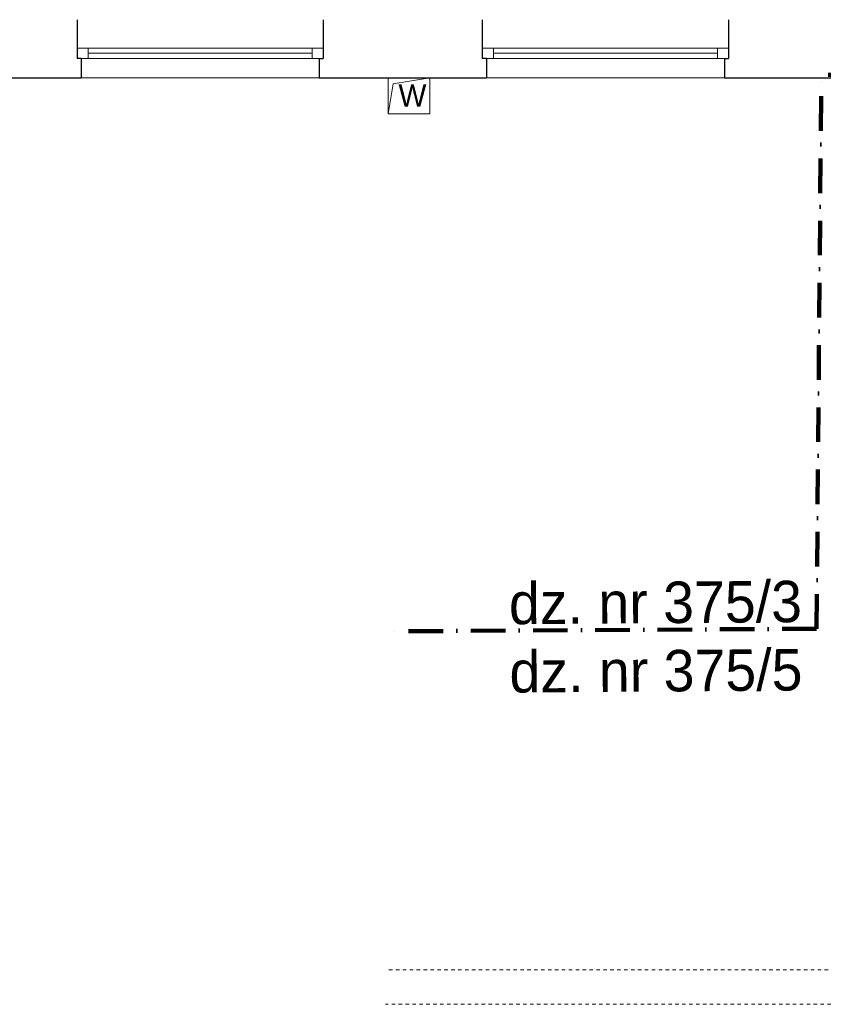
# Model space of a CAD drawing. Extents: x -220425 to -93252, y -20065 to 80294.
# Tile 66 of 103: x -129837 to -124027, y -16715 to -9595. Entities that reach past the tile are written whole.
import ezdxf

# ---------------------------------------------------------------- set-up
doc = ezdxf.new("R2010")
doc.units = 0
doc.header["$MEASUREMENT"] = 0
doc.linetypes.add('Hidden Line', pattern=[50, 25, -25])
doc.linetypes.add('Kreski i kropki', pattern=[450, 250, -100, 0, -100])
for name, color, linetype, lineweight in [('INWENT KONST. DREWNIANA_Nr_Pióra__20', 1, 'Continuous', 100), ('INWENT OPISY_Nr_Pióra__21', 7, 'Continuous', 9), ('INWENT WYPOSAŻENIE_Nr_Pióra__21', 7, 'Continuous', 9), ('INWENT. OKNA_Nr_Pióra__5', 7, 'Continuous', 13), ('INWENT.ŚCIANY_Nr_Pióra__1', 7, 'Continuous', 25), ('Istniejące schody_Nr_Pióra__101', 8, 'Continuous', 13), ('PODKŁAD', 252, 'Continuous', 35)]:
    doc.layers.add(name, color=color, linetype=linetype, lineweight=lineweight)
doc.styles.add('GENERATED_STYLE_6', font='txt')

# ---------------------------------------------------------------- blocks, each defined once
blk = doc.blocks.new('parter')
at = {"layer": 'INWENT KONST. DREWNIANA_Nr_Pióra__20', "color": 252, "linetype": 'Kreski i kropki'}
for p, q in [((-187935.5, -13999.1), (-187901.9, -9994.8)), ((-187601.8, -9993), (-187901.9, -9994.8)), ((-187935.5, -13999.1), (-191082.4, -14018.6))]:
    blk.add_line(p, q, dxfattribs=at)
at = {"layer": 'INWENT WYPOSAŻENIE_Nr_Pióra__21', "color": 252, "linetype": 'Continuous'}
for p, q in [((-190732.4, -10015.1), (-191032.4, -10015.1)), ((-191032.4, -10015.1), (-191032.4, -10275.1)), ((-190996.5, -10060.1), (-190732.4, -10015.1)), ((-190732.4, -10275.1), (-190732.4, -10015.1)), ((-191032.4, -10275.1), (-190996.5, -10060.1)), ((-191032.4, -10275.1), (-190732.4, -10275.1))]:
    blk.add_line(p, q, dxfattribs=at)
at = {"layer": 'INWENT. OKNA_Nr_Pióra__5', "color": 252, "linetype": 'Continuous'}
for p, q in [((-191502.4, -9800.1), (-193282.4, -9800.1)), ((-193202.4, -9800.1), (-193202.4, -9875.1)), ((-191582.4, -9800.1), (-191582.4, -9875.1)), ((-188572.4, -9800.1), (-190352.4, -9800.1)), ((-190272.4, -9800.1), (-190272.4, -9875.1)), ((-188652.4, -9800.1), (-188652.4, -9875.1)), ((-191502.4, -9875.1), (-193282.4, -9875.1)), ((-191582.4, -9837.6), (-193202.4, -9837.6)), ((-188572.4, -9875.1), (-190352.4, -9875.1)), ((-188652.4, -9837.6), (-190272.4, -9837.6)), ((-191532.4, -10015.1), (-193252.4, -10015.1)), ((-188602.4, -10015.1), (-190322.4, -10015.1))]:
    blk.add_line(p, q, dxfattribs=at)
at = {"layer": 'INWENT.ŚCIANY_Nr_Pióra__1', "color": 252, "linetype": 'Continuous'}
for p, q in [((-193282.4, -9595.1), (-193282.4, -9875.1)), ((-191502.4, -9595.1), (-191502.4, -9875.1)), ((-190352.4, -9595.1), (-190352.4, -9875.1)), ((-188572.4, -9595.1), (-188572.4, -9875.1)), ((-193252.4, -9875.1), (-193282.4, -9875.1)), ((-193252.4, -9875.1), (-193252.4, -10015.1)), ((-191532.4, -9875.1), (-191532.4, -10015.1)), ((-191532.4, -9875.1), (-191502.4, -9875.1)), ((-190322.4, -9875.1), (-190352.4, -9875.1)), ((-190322.4, -9875.1), (-190322.4, -10015.1)), ((-188602.4, -9875.1), (-188602.4, -10015.1)), ((-188602.4, -9875.1), (-188572.4, -9875.1)), ((-194462.4, -10015.1), (-193252.4, -10015.1)), ((-191532.4, -10015.1), (-190322.4, -10015.1)), ((-188602.4, -10015.1), (-187372.4, -10015.1))]:
    blk.add_line(p, q, dxfattribs=at)
at = {"layer": 'Istniejące schody_Nr_Pióra__101', "color": 252, "linetype": 'Hidden Line'}
for p, q in [((-187552.4, -16465.1), (-191052.4, -16465.1)), ((-187182.4, -16715.1), (-191052.4, -16715.1))]:
    blk.add_line(p, q, dxfattribs=at)
at = {"layer": 'INWENT OPISY_Nr_Pióra__21', "color": 252, "linetype": 'Continuous', "style": 'GENERATED_STYLE_6'}
blk.add_text('W', height=160, dxfattribs=at).set_placement((-190958.6, -10223.4))
for s, p in [('dz. nr 375/3', (-190158.9, -13967.1)), ('dz. nr 375/5', (-190155.3, -14461.2))]:
    blk.add_text(s, height=300, rotation=0.41833, dxfattribs=at).set_placement(p)

msp = doc.modelspace()

# ---------------------------------------------------------------- block references
at = {"layer": 'PODKŁAD'}
msp.add_blockref('parter', (63860.6, 0), dxfattribs=at)
msp.add_blockref('parter', (63860.6, 0), dxfattribs=at)

doc.saveas('drawing.dxf')
